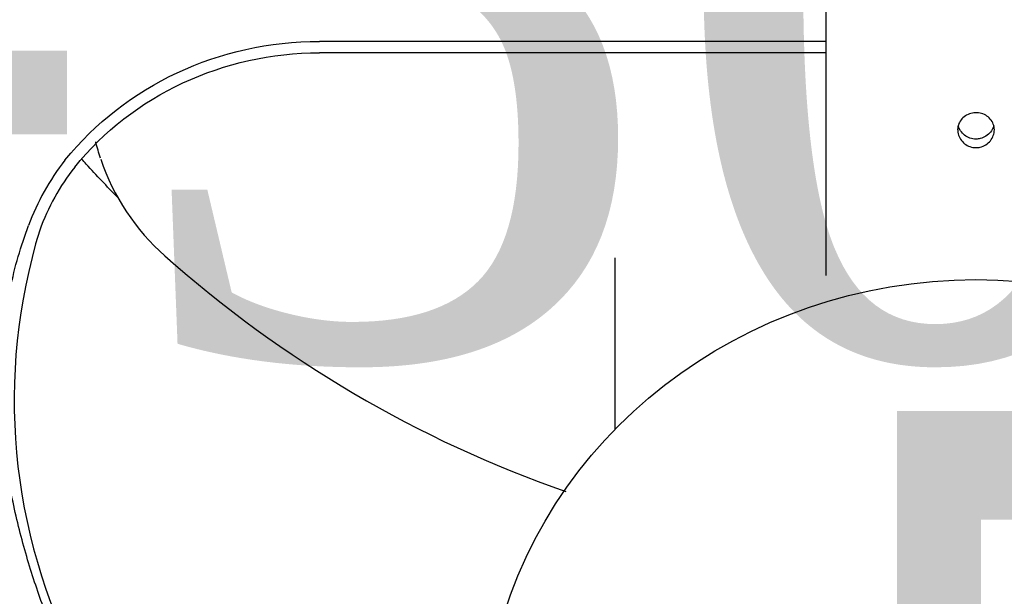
# Model space of a CAD drawing. Header units: millimetres. Extents: x 2985995 to 3127507, y -509231 to -458405.
# Tile 70 of 100: x 3055353 to 3055434, y -464182 to -464135. Entities that reach past the tile are written whole.
import ezdxf

# ---------------------------------------------------------------- set-up
doc = ezdxf.new("R2010")
doc.units = ezdxf.units.MM
doc.header["$LTSCALE"] = 1000
doc.header["$MEASUREMENT"] = 0
doc.header["$PDMODE"] = 3
doc.header["$PDSIZE"] = -1
doc.layers.get('0').update_dxf_attribs({"linetype": 'CONTINUOUS'})
doc.layers.get('Defpoints').update_dxf_attribs({"linetype": 'CONTINUOUS'})
for name, color, linetype in [('Drainage', 252, 'CONTINUOUS'), ('ELECTRICAL', 7, 'CONTINUOUS'), ('Equipment', 5, 'CONTINUOUS'), ('Equipment Name', 7, 'CONTINUOUS')]:
    doc.layers.add(name, color=color, linetype=linetype)
doc.styles.add('ARAIL', font='arial.ttf')
doc.styles.get("Standard").update_dxf_attribs({"font": 'arial.ttf'})
doc.styles.add('style12', font='BOOKOSI.TTF')
doc.dimstyles.new('TFS-Dim', dxfattribs={"dimtxt": 75, "dimasz": 20, "dimexe": 25, "dimexo": 25, "dimgap": 5, "dimtad": 0, "dimdec": 0, "dimzin": 0, "dimdsep": 46, "dimtxsty": 'Standard', "dimcen": 0.09, "dimclrd": 8, "dimclre": 8, "dimadec": 0, "dimazin": 0, "dimtfac": 1, "dimtdec": 0, "dimtofl": 0, "dimtmove": 0, "dimatfit": 3, "dimldrblk": 'DOT', "dimfxl": 1, "dimtolj": 1, "dimtzin": 0, "dimlwd": -1, "dimlwe": -1, "dimarcsym": 0})

# ---------------------------------------------------------------- blocks, each defined once
blk = doc.blocks.new('*D747')
at = {"layer": 'Defpoints', "color": 0, "transparency": 16777216}
for p in [(3055783.971, -463708.122), (3055964.972, -463708.122), (3055964.972, -464208.512, 0)]:
    blk.add_point(p, dxfattribs=at)
at = {"layer": 'Drainage', "color": 8, "transparency": 16777216}
for p, q in [((3055939.972, -463708.122), (3055758.971, -463708.122)), ((3055783.971, -464188.512), (3055783.971, -463728.122)), ((3055783.971, -463958.317), (3055477.688, -464149.739)), ((3055477.688, -464149.739), (3055477.688, -464159.739)), ((3055939.972, -464208.512), (3055758.971, -464208.512))]:
    blk.add_line(p, q, dxfattribs=at)
for points in [[(3055780.637, -463728.122), (3055787.304, -463728.122), (3055783.971, -463708.122)], [(3055780.637, -464188.512), (3055787.304, -464188.512), (3055783.971, -464208.512)]]:
    blk.add_solid(points, dxfattribs=at)
at = {"layer": 'Drainage', "color": 0, "transparency": 16777216, "insert": (3055477.688, -464394.548), "char_height": 75, "attachment_point": 5, "rotation": 90}
blk.add_mtext('\\A1;500 [1\'-8"]', dxfattribs=at)
blk = doc.blocks.new('_Dot')
at = {"color": 0, "linetype": 'ByBlock', "lineweight": -2}
blk.add_line((-0.5, 0), (-1, 0), dxfattribs=at)
at = {"color": 0, "linetype": 'ByBlock', "const_width": 0.5}
blk.add_lwpolyline([(-0.25, 0, 1), (0.25, 0, 1)], format="xyb", close=True, dxfattribs=at)

msp = doc.modelspace()

# ---------------------------------------------------------------- linework, layer by layer
at = {"layer": 'Equipment'}
for p, q in [((3055419.08457, -464155.47488, 0.02452), (3055419.08457, -464126.10336, 0.02452)), ((3055419.08457, -464136.41243, 0.02452), (3055377.65596, -464136.41243, 0.02452)), ((3055419.08457, -464137.35213, 0.02452), (3055377.65596, -464137.35213, 0.02452)), ((3055401.83457, -464168.14761, 0.02452), (3055401.83457, -464154.32691, 0.02452))]:
    msp.add_line(p, q, dxfattribs=at)
for centre, radius, start, end in [((3055372.15896, -464158.18262, 0.02452), 19.47274, 141.7996058, 159.8817538), ((3055377.34832, -464140.10794, 0.02452), 18.5462, 198.7010799, 228.382955), ((3055372.34211, -464158.24263, 0.02452), 18.67646, 141.8547553, 160.0489522), ((3055400.06078, -464165.76484, 0.02452), 47.3585, 162.9384317, 207.4487327), ((3055430.093, -464080.87354, 0.02452), 97.86021, 228.3293784, 250.7250327)]:
    msp.add_arc(centre, radius, start, end, dxfattribs=at)
at = {"layer": 'Equipment', "extrusion": (0, 0, -1)}
for centre, major_axis, ratio, start_param, end_param in [((3055377.65596, -464160.91153, 0.02452), (-26.07139, 0), 0.93969262, 0.64716229, 1.57079633), ((3055377.65596, -464160.91153, 0.02452), (-25.07139, 0), 0.93969262, 0.64716229, 1.57079633), ((3055378.33459, -464140.32416, 0.02452), (-19.49951, 0), 0.95105652, -0.31004503, -0.23529109), ((3055377.65596, -464131.15577, 0.02452), (-25.07139, 0), 0.93969262, -0.70698697, -0.68349254), ((3055431.58457, -464087.86283, 0.02452), (-96, 0), 0.93969262, -0.74718592, -0.70698702), ((3055431.33457, -464154.32691, 0.02452), (-29.5, 0), 0.95105649, 0, 0.00755953), ((3055431.33457, -464194.19011, 0.02452), (-40.25, 0), 0.95105652, 0.20002852, 2.94156414)]:
    msp.add_ellipse(centre, major_axis=major_axis, ratio=ratio, start_param=start_param, end_param=end_param, dxfattribs=at)
at = {"layer": 'Equipment'}
for points, knots in [([(3055431.33457, -464145.10573, 0.02452), (3055431.16738, -464145.10573, 0.02452), (3055430.99789, -464145.07726, 0.02452), (3055430.84016, -464145.02292, 0.02452), (3055430.68245, -464144.96859, 0.02452), (3055430.53216, -464144.88694, 0.02452), (3055430.40151, -464144.78514, 0.02452), (3055430.27026, -464144.68287, 0.02452), (3055430.1552, -464144.55747, 0.02452), (3055430.06576, -464144.4197, 0.02452), (3055429.97604, -464144.2815, 0.02452), (3055429.90963, -464144.12701, 0.02452), (3055429.87217, -464143.96947, 0.02452), (3055429.83489, -464143.81272, 0.02452), (3055429.82524, -464143.64861, 0.02452), (3055429.84404, -464143.49093, 0.02452), (3055429.86275, -464143.33411, 0.02452), (3055429.91009, -464143.17933, 0.02452), (3055429.98211, -464143.03902, 0.02452), (3055430.05432, -464142.89832, 0.02452), (3055430.15329, -464142.76828, 0.02452), (3055430.27094, -464142.65893, 0.02452), (3055430.38936, -464142.54886, 0.02452), (3055430.52999, -464142.45669, 0.02452), (3055430.68128, -464142.38957, 0.02452), (3055430.83261, -464142.32244, 0.02452), (3055430.99884, -464142.2785, 0.02452), (3055431.16606, -464142.26123, 0.02452), (3055431.33221, -464142.24407, 0.02452), (3055431.50394, -464142.25276, 0.02452), (3055431.66696, -464142.28663, 0.02452), (3055431.82946, -464142.32038, 0.02452), (3055431.98776, -464142.38007, 0.02452), (3055432.12896, -464142.46107, 0.02452), (3055432.27086, -464142.54248, 0.02452), (3055432.3994, -464142.64767, 0.02452), (3055432.50412, -464142.76858, 0.02452), (3055432.6094, -464142.89015, 0.02452), (3055432.69352, -464143.03101, 0.02452), (3055432.74942, -464143.18, 0.02452), (3055432.80518, -464143.3286, 0.02452), (3055432.8344, -464143.48944, 0.02452), (3055432.83457, -464143.64922, 0.02452), (3055432.83474, -464143.80795, 0.02452), (3055432.80625, -464143.97, 0.02452), (3055432.75153, -464144.1218, 0.02452), (3055432.69683, -464144.27356, 0.02452), (3055432.61443, -464144.41922, 0.02452), (3055432.51112, -464144.54655, 0.02452), (3055432.40713, -464144.6747, 0.02452), (3055432.2791, -464144.78779, 0.02452), (3055432.13746, -464144.87602, 0.02452), (3055431.99538, -464144.96453, 0.02452), (3055431.83564, -464145.03045, 0.02452), (3055431.67154, -464145.06783, 0.02452), (3055431.56141, -464145.09291, 0.02452), (3055431.44763, -464145.10573, 0.02452), (3055431.33457, -464145.10573, 0.02452)], [0, 0, 0, 0, 0.05343177, 0.05343177, 0.05343177, 0.10684674, 0.10684674, 0.10684674, 0.16051396, 0.16051396, 0.16051396, 0.21436204, 0.21436204, 0.21436204, 0.26793545, 0.26793545, 0.26793545, 0.32120678, 0.32120678, 0.32120678, 0.37461992, 0.37461992, 0.37461992, 0.42839616, 0.42839616, 0.42839616, 0.48219306, 0.48219306, 0.48219306, 0.53563768, 0.53563768, 0.53563768, 0.58890727, 0.58890727, 0.58890727, 0.64244496, 0.64244496, 0.64244496, 0.69628349, 0.69628349, 0.69628349, 0.74998543, 0.74998543, 0.74998543, 0.80332131, 0.80332131, 0.80332131, 0.85663513, 0.85663513, 0.85663513, 0.91030226, 0.91030226, 0.91030226, 0.96414971, 0.96414971, 0.96414971, 1, 1, 1, 1]), ([(3055432.78629, -464143.30988, 0.02452), (3055432.77709, -464143.34409, 0.02452), (3055432.76661, -464143.37797, 0.02452), (3055432.75486, -464143.41137, 0.02452), (3055432.70143, -464143.56334, 0.02452), (3055432.62048, -464143.7096, 0.02452), (3055432.51866, -464143.83788, 0.02452), (3055432.41584, -464143.96741, 0.02452), (3055432.28892, -464144.08214, 0.02452), (3055432.14817, -464144.17211, 0.02452), (3055432.00671, -464144.26254, 0.02452), (3055431.84733, -464144.33041, 0.02452), (3055431.68328, -464144.36947, 0.02452), (3055431.56949, -464144.39657, 0.02452), (3055431.45163, -464144.41044, 0.02452), (3055431.33457, -464144.41044, 0.02452)], [0.790537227, 0.790537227, 0.790537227, 0.790537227, 0.802211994, 0.802211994, 0.802211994, 0.855322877, 0.855322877, 0.855322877, 0.908959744, 0.908959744, 0.908959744, 0.962881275, 0.962881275, 0.962881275, 1, 1, 1, 1]), ([(3055431.33457, -464144.41044, 0.02452), (3055431.16773, -464144.41044, 0.02452), (3055430.99859, -464144.38184, 0.02452), (3055430.8412, -464144.3273, 0.02452), (3055430.68385, -464144.27278, 0.02452), (3055430.53392, -464144.19089, 0.02452), (3055430.40349, -464144.08892, 0.02452), (3055430.27216, -464143.98624, 0.02452), (3055430.15699, -464143.8604, 0.02452), (3055430.06733, -464143.72223, 0.02452), (3055429.98765, -464143.59942, 0.02452), (3055429.9262, -464143.46386, 0.02452), (3055429.88692, -464143.32481, 0.02452)], [0, 0, 0, 0, 0.053296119, 0.053296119, 0.053296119, 0.106567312, 0.106567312, 0.106567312, 0.160213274, 0.160213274, 0.160213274, 0.20790591, 0.20790591, 0.20790591, 0.20790591]), ([(3055357.25108, -464188.17988, 0.02452), (3055356.76686, -464187.03787, 0.02452), (3055356.27394, -464185.8418, 0.02452), (3055355.30396, -464183.33531, 0.02452), (3055354.8269, -464182.02477, 0.02452), (3055353.92695, -464179.28738, 0.02452), (3055353.50412, -464177.86044, 0.02452), (3055352.75553, -464174.89586, 0.02452), (3055352.42985, -464173.35816, 0.02452), (3055351.92065, -464170.18676, 0.02452), (3055351.73725, -464168.55303, 0.02452), (3055351.5574, -464165.21562, 0.02452), (3055351.56108, -464163.51194, 0.02452), (3055351.79607, -464160.07238, 0.02452), (3055352.02753, -464158.33654, 0.02452), (3055352.75065, -464154.88246, 0.02452), (3055353.24236, -464153.16445, 0.02452), (3055353.87436, -464151.4848, 0.02452)], [0, 0, 0, 0, 0.125, 0.125, 0.25, 0.25, 0.375, 0.375, 0.5, 0.5, 0.625, 0.625, 0.75, 0.75, 0.875, 0.875, 1, 1, 1, 1]), ([(3055419.08201, -464155.57692, 0.02452), (3055419.08519, -464155.58233, 0.02452), (3055419.09461, -464155.56188, 0.02452), (3055419.08298, -464155.49116, 0.02452), (3055419.08137, -464155.48094, 0.02452)], [0.9741703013, 0.9741703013, 0.9741703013, 0.9741703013, 0.9968169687, 1, 1, 1, 1])]:
    msp.add_open_spline(points, degree=3, knots=knots, dxfattribs=at)

# ---------------------------------------------------------------- texts
at = {"layer": 'ELECTRICAL', "color": 7, "insert": (3054789.97591, -464021.20034, 0), "char_height": 60, "width": 730.3069108, "attachment_point": 1, "style": 'ARAIL'}
msp.add_mtext('{\\fCambria|b0|i0|c0|p18;2Nos.5/15Amp.\\PSwitch Socket @1100mm Ht.FFL.}', dxfattribs=at)
at = {"layer": 'Equipment Name', "color": 0, "insert": (3055214.32311, -464002.16832, 0.12379), "char_height": 60, "width": 685.0221631, "attachment_point": 1, "style": 'style12'}
msp.add_mtext('Robot Coupe CL-50\\PTable Top', dxfattribs=at)

# ---------------------------------------------------------------- dimensions: what is measured, and where the dimension line sits
at = {"layer": 'Drainage'}
dim = msp.add_linear_dim(base=(3055783.9706, -463708.12209, 0), p1=(3055964.97176, -464208.51225, 0), p2=(3055964.97176, -463708.12209, 0), angle=90, dimstyle='TFS-Dim', override={"dimtmove": 1}, dxfattribs=at)
dim.commit()
dim.dimension.update_dxf_attribs({"geometry": '*D747', "text_midpoint": (3055477.68813, -464164.739, 0), "dimtype": 161})

doc.saveas('drawing.dxf')
